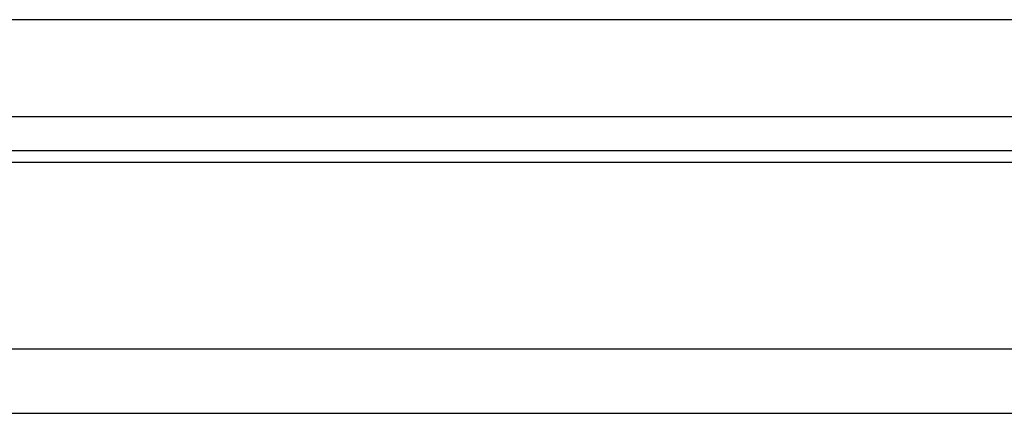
# Model space of a CAD drawing. Header units: millimetres. Extents: x 725 to 1014, y 326 to 423.
# Tile 35 of 51: x 957.26 to 972.5, y 339.25 to 345.35. Entities that reach past the tile are written whole.
import ezdxf

# ---------------------------------------------------------------- set-up
doc = ezdxf.new("R2010")
doc.units = ezdxf.units.MM
doc.header["$LTSCALE"] = 0.15
doc.layers.add('OUT', color=3, linetype='CONTINUOUS')

msp = doc.modelspace()

# ---------------------------------------------------------------- linework, layer by layer
at = {"layer": 'OUT', "color": 7, "linetype": 'Continuous'}
msp.add_line((926.752, 345.347), (973.452, 345.347), dxfattribs=at)
at = {"layer": 'OUT', "color": 7}
for p, q in [((926.752, 343.847), (973.452, 343.847)), ((883.822, 343.32), (1014.102, 343.32)), ((883.817, 343.14), (1014.102, 343.14)), ((883.254, 340.247), (1014.102, 340.247)), ((849.102, 339.247), (1014.102, 339.247))]:
    msp.add_line(p, q, dxfattribs=at)

doc.saveas('drawing.dxf')
